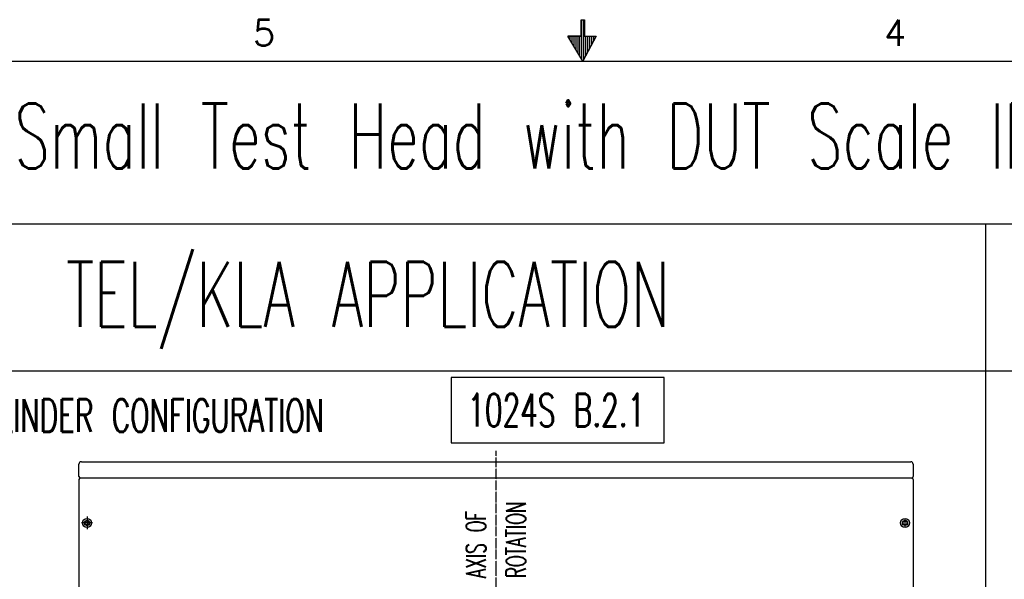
# Model space of a CAD drawing. Extents: x -1763 to 4575, y -3429 to 1051.
# Tile 164 of 174: x 716 to 1923, y 364 to 1050. Entities that reach past the tile are written whole.
import ezdxf

# ---------------------------------------------------------------- set-up
doc = ezdxf.new("R2010")
doc.units = 0
doc.linetypes.add('DOT_CENTER', pattern=[14, 12, -1, 0, -1])
doc.layers.get('0').update_dxf_attribs({"linetype": 'CONTINUOUS'})
for name, color, linetype in [('1', 7, 'CONTINUOUS'), ('VOLL3', 7, 'CONTINUOUS'), ('VOLL4', 7, 'CONTINUOUS')]:
    doc.layers.add(name, color=color, linetype=linetype)
doc.styles.add('CONVERTER_1', font='txt.shx', dxfattribs={"width": 0.63})
doc.styles.add('CONVERTER_9', font='txt.shx', dxfattribs={"width": 0.97875})

# ---------------------------------------------------------------- blocks, each defined once
blk = doc.blocks.new('TEXT__610', base_point=(-2000, -2800))
at = {"layer": '1', "color": 7, "linetype": 'CONTINUOUS'}
for p, q in [((600, 800), (1900, 800)), ((1900, 800), (1900, -2170)), ((1900, 800), (3200, 800)), ((600, 620), (1900, 620)), ((1900, 620), (3200, 620))]:
    blk.add_line(p, q, dxfattribs=at)
at = {"layer": '1', "color": 7}
blk.add_lwpolyline([(1244.9, 611.7), (1244.9, 531.7), (1506.1, 531.7), (1506.1, 611.7)], close=True, dxfattribs=at)
at = {"layer": '1', "color": 7, "style": 'CONVERTER_1', "width": 0.63}
for s, height, p in [('Docking Cylinder Configuration for 93000 Large Test Head and Small Test Head with DUT Scale IF, Sheet 2', 80, (-1591.3, 867.6)), ('TEL/KLA APPLICATION', 80, (772.7, 673.6)), ('1024S B.2.1', 40, (1264.9, 551.7)), ('CYLINDER CONFIGURATION', 40, (647.6, 545))]:
    blk.add_text(s, height=height, dxfattribs=at).set_placement(p)
blk = doc.blocks.new('ATA1_S', base_point=(-213.98, -422.25))
at = {"layer": '1', "linetype": 'CONTINUOUS'}
h = blk.add_hatch(dxfattribs=at)
h.set_pattern_fill('USER', color=1, scale=0.3, angle=270, pattern_type=0)
h.set_pattern_definition([(270, (-149.83244, -600.45652), (0.3, 1e-12), [])])
h.paths.add_polyline_path([(176.05, 131.26), (176.05, 128.71), (177.87, 128.71), (175.8, 124.91), (173.5, 128.71), (175.55, 128.71), (175.55, 131.26)])
at = {"layer": '1', "color": 1, "linetype": 'CONTINUOUS'}
for p, q in [((175.54, 131.26), (176.05, 131.26)), ((175.54, 128.72), (175.54, 131.26)), ((176.05, 131.26), (176.05, 128.72)), ((173.5, 128.72), (175.54, 128.72)), ((175.54, 128.72), (173.5, 128.72)), ((175.8, 124.91), (173.5, 128.72)), ((177.86, 128.72), (175.8, 124.91)), ((176.05, 128.72), (177.86, 128.72))]:
    blk.add_line(p, q, dxfattribs=at)
at = {"layer": '1', "color": 7, "linetype": 'CONTINUOUS'}
blk.add_line((-213.78, 124.91), (565.58, 124.91), dxfattribs=at)
at = {"layer": '1', "color": 7, "char_height": 4, "attachment_point": 2, "style": 'CONVERTER_9'}
for s, insert in [('5', (126.95, 131.26)), ('4', (223.68, 131.26))]:
    blk.add_mtext(s, dxfattribs=dict(at, insert=insert))
blk = doc.blocks.new('GABEL_TOP__840', base_point=(779.3, 772))
at = {"layer": '1', "color": 3, "linetype": 'DOT_CENTER'}
for p, q in [((1300, 374.8), (1300, 521.8)), ((1300, -660.7), (1300, 374.8)), ((779.3, -140), (1820.7, -140))]:
    blk.add_line(p, q, dxfattribs=at)
at = {"layer": '1', "color": 3, "linetype": 'CONTINUOUS'}
for p, q in [((893.7, 352.5), (1706.3, 352.5)), ((808.5, -275), (808.4, 252)), ((1791.5, -275), (1791.5, 252)), ((788.5, -275), (808.5, -275))]:
    blk.add_line(p, q, dxfattribs=at)
at = {"layer": 'VOLL3', "color": 3, "linetype": 'CONTINUOUS'}
for p, q in [((791.6, 508.5), (1808.5, 508.5)), ((788.5, 490.5), (788.5, 505.5)), ((1811.6, 505.5), (1811.6, 490.5)), ((788.5, 486.5), (788.5, -275)), ((1809.6, 488.5), (790.5, 488.5)), ((1811.6, 486.5), (1811.6, -272)), ((798.5, 441.2), (798.5, 425.8)), ((1801.5, 429.3), (1801.5, 437.7)), ((805.4, 433.5), (791.8, 433.5)), ((798.5, 314.7), (798.5, 299.3)), ((791.8, 307), (805.8, 307)), ((1808.5, 252), (1808.5, 127.3)), ((1808.5, 227.9), (1808.5, 127.3)), ((1808.5, 127.3), (1808.5, -275)), ((1808.5, -275), (1791.5, -275))]:
    blk.add_line(p, q, dxfattribs=at)
for centre, radius in [((798.5, 433.5), 5.5), ((798.5, 433.5), 3.2), ((798.5, 433.5), 2.4), ((1801.5, 433.5), 5.5), ((1801.5, 433.5), 3.2), ((1801.5, 433.5), 2.4), ((798.5, 307), 5.5), ((798.5, 307), 3.2), ((798.5, 307), 2.4), ((1801.5, 307), 5.5), ((1801.5, 307), 3.2), ((1801.5, 307), 2.4)]:
    blk.add_circle(centre, radius, dxfattribs=at)
for centre, radius, start, end in [((791.6, 505.5), 3, 90, 180), ((1808.5, 505.5), 3, 0, 90), ((790.5, 486.5), 2, 90, 180), ((790.5, 490.5), 2, 180, -90), ((1809.6, 490.5), 2, -90, 0), ((1809.6, 486.5), 2, 0, 90), ((798.5, 433.5), 3, 162, 72), ((798.5, 307), 3, 162, 72), ((1808.5, -272), 3, -90, 0)]:
    blk.add_arc(centre, radius, start, end, dxfattribs=at)
at = {"layer": 'VOLL4', "color": 3, "linetype": 'CONTINUOUS'}
for p, q in [((808.4, 252), (808.4, 275.8)), ((1791.5, 275.8), (1791.5, 252)), ((808.4, 252), (791.4, 252)), ((1808.5, 252), (1791.5, 252))]:
    blk.add_line(p, q, dxfattribs=at)
for centre, start, end in [((893.7, 266.7), 90, 173.9096), ((1706.3, 266.7), 6.0904, 90)]:
    blk.add_arc(centre, 85.8, start, end, dxfattribs=at)
blk = doc.blocks.new('MANI_TOPVIEW__841', base_point=(448.2, 2211.4))
at = {"layer": '1'}
blk.add_blockref('GABEL_TOP__840', (779.3, 772), dxfattribs=at)
blk = doc.blocks.new('TEXT__843', base_point=(832.3, 280))
at = {"layer": '1', "color": 1}
for points in [[(1193.3, 249.7), (1193.3, 249.7, 0.414214), (1209.3, 265.7), (1209.3, 265.7, 0.414214), (1193.3, 281.7), (1193.3, 281.7, 0.414214), (1177.3, 265.7), (1177.3, 265.7, 0.414214)], [(1323.3, 249.7), (1323.3, 249.7, 0.414214), (1339.3, 265.7), (1339.3, 265.7, 0.414214), (1323.3, 281.7), (1323.3, 281.7, 0.414214), (1307.3, 265.7), (1307.3, 265.7, 0.414214)], [(1453.3, 249.7), (1453.3, 249.7, 0.414214), (1469.3, 265.7), (1469.3, 265.7, 0.414214), (1453.3, 281.7), (1453.3, 281.7, 0.414214), (1437.3, 265.7), (1437.3, 265.7, 0.414214)], [(848.3, -78.3), (848.3, -78.3, 0.414214), (864.3, -62.3), (864.3, -62.3, 0.414214), (848.3, -46.3), (848.3, -46.3, 0.414214), (832.3, -62.3), (832.3, -62.3, 0.414214)], [(1737.3, -83.3), (1737.3, -83.3, 0.414214), (1752, -68.6), (1752, -66, 0.414214), (1737.3, -51.3), (1737.3, -51.3, 0.414214), (1722.6, -66), (1722.6, -68.6, 0.414214)], [(848.3, -208.3), (848.3, -208.3, 0.414214), (864.3, -192.3), (864.3, -192.3, 0.414214), (848.3, -176.3), (848.3, -176.3, 0.414214), (832.3, -192.3), (832.3, -192.3, 0.414214)], [(1737.3, -213.3), (1737.3, -213.3, 0.414214), (1750.4, -200.3), (1750.4, -194.4, 0.414214), (1737.3, -181.3), (1737.3, -181.3, 0.414214), (1724.3, -194.4), (1724.3, -200.3, 0.414214)], [(848.3, -338.3), (848.3, -338.3, 0.414214), (864.3, -322.3), (864.3, -322.3, 0.414214), (848.3, -306.3), (848.3, -306.3, 0.414214), (832.3, -322.3), (832.3, -322.3, 0.414214)], [(1737.3, -343.3), (1737.3, -343.3, 0.414214), (1752, -328.6), (1752, -326, 0.414214), (1737.3, -311.3), (1737.3, -311.3, 0.414214), (1722.6, -326), (1722.6, -328.6, 0.414214)], [(1193.3, -567.3), (1193.3, -567.3, 0.414214), (1209.3, -551.3), (1209.3, -551.3, 0.414214), (1193.3, -535.3), (1193.3, -535.3, 0.414214), (1177.3, -551.3), (1177.3, -551.3, 0.414214)], [(1323.3, -567.3), (1323.3, -567.3, 0.414214), (1339.3, -551.3), (1339.3, -551.3, 0.414214), (1323.3, -535.3), (1323.3, -535.3, 0.414214), (1307.3, -551.3), (1307.3, -551.3, 0.414214)], [(1453.3, -567.3), (1453.3, -567.3, 0.414214), (1469.3, -551.3), (1469.3, -551.3, 0.414214), (1453.3, -535.3), (1453.3, -535.3, 0.414214), (1437.3, -551.3), (1437.3, -551.3, 0.414214)]]:
    blk.add_lwpolyline(points, format="xyb", close=True, dxfattribs=at)
at = {"layer": '1', "color": 1, "char_height": 24, "attachment_point": 7, "rotation": 90, "style": 'CONVERTER_1'}
for s, insert in [('ROTATION', (1336.5, 365.9)), ('AXIS OF', (1287.5, 365.9))]:
    blk.add_mtext(s, dxfattribs=dict(at, insert=insert))
at = {"layer": '1', "color": 1, "char_height": 16, "attachment_point": 5, "style": 'CONVERTER_1'}
for s, insert in [('3', (1193.3, 265.7)), ('2', (1323.3, 265.7)), ('1', (1453.3, 265.7)), ('4', (848.3, -62.3)), ('12', (1737.3, -67.3)), ('5', (848.3, -192.3)), ('11', (1737.3, -197.3)), ('6', (848.3, -322.3)), ('10', (1737.3, -327.3)), ('7', (1193.3, -551.3)), ('8', (1323.3, -551.3)), ('9', (1453.3, -551.3))]:
    blk.add_mtext(s, dxfattribs=dict(at, insert=insert))
blk = doc.blocks.new('TOPVIEW__844', base_point=(448.16, 2772.41))
at = {"layer": '1'}
for name, p in [('MANI_TOPVIEW__841', (448.16, 2211.42)), ('TEXT__843', (832.32, 280))]:
    blk.add_blockref(name, p, dxfattribs=at)
blk = doc.blocks.new('QW__845', base_point=(-4706.4, 2791.8))
at = {"layer": '1'}
blk.add_blockref('TOPVIEW__844', (448.2, 2772.4), dxfattribs=at)

msp = doc.modelspace()

# ---------------------------------------------------------------- block references
msp.add_blockref('QW__845', (-4706.4, 2791.8))
at = {"layer": '1', "xscale": 8, "yscale": 8, "zscale": 8}
msp.add_blockref('ATA1_S', (-1711.9, -3378), dxfattribs=at)
at = {"layer": '1'}
msp.add_blockref('TEXT__610', (-2000, -2800), dxfattribs=at)

doc.saveas('drawing.dxf')
